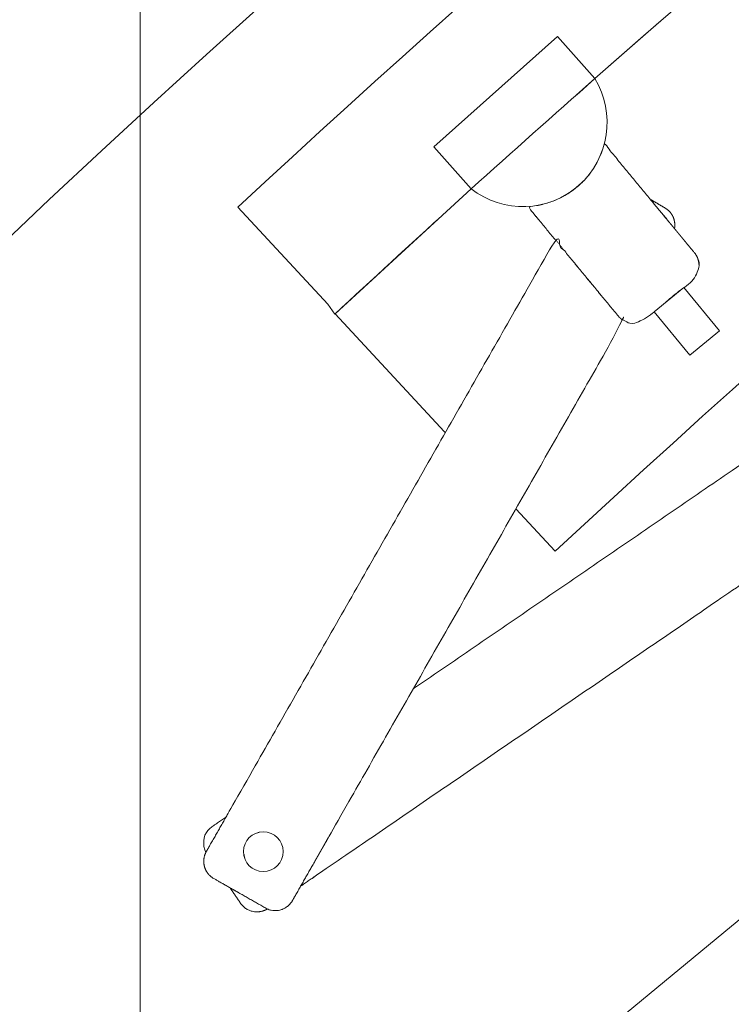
# Model space of a CAD drawing. Header units: metres. Extents: x -45 to 152, y -127 to 99.
# Tile 146 of 256: x -30.178 to -29.963, y -14.998 to -14.7. Entities that reach past the tile are written whole.
import ezdxf

# ---------------------------------------------------------------- set-up
doc = ezdxf.new("R2010")
doc.units = ezdxf.units.M
doc.linetypes.add('Raster 01', pattern=[2, 1, -1])
for name, color, linetype, lineweight in [('036_Bodenbelagarbeiten-350 Doppelbodenelement', 7, 'Continuous', 9), ('_1.35m (3D)', 7, 'Continuous', 9), ('_OG 2 (2D)', 7, 'Continuous', 9)]:
    doc.layers.add(name, color=color, linetype=linetype, lineweight=lineweight)
doc.layers.add('ACTES-Einrichtung Aufsicht.', color=7, linetype='Continuous', lineweight=9, true_color=0xa6a6a6)
doc.layers.add('AV1-Raster', color=7, linetype='Raster 01', lineweight=9, true_color=0xa6a6a6)

# ---------------------------------------------------------------- blocks, each defined once
blk = doc.blocks.new('Group-2')
at = {"layer": 'AV1-Raster'}
blk.add_line((1.35, -14.85), (-40.5, -14.85), dxfattribs=at)
blk = doc.blocks.new('1.35m (3D)')
at = {"layer": 'AV1-Raster', "color": 7}
blk.add_blockref('Group-2', (0, 0), dxfattribs=at)
blk = doc.blocks.new('Group-96')
at = {"color": 255, "transparency": 33554687}
blk.add_wipeout([(-28.76732, -15.18532), (-28.78124, -15.19329), (-28.79513, -15.20132), (-28.80899, -15.20941), (-28.82281, -15.21755), (-28.8366, -15.22575), (-28.85035, -15.23401), (-28.86408, -15.24232), (-28.87777, -15.25068), (-28.97172, -15.31014), (-29.06398, -15.37217), (-29.1545, -15.43674), (-29.24319, -15.50379), (-29.32999, -15.57327), (-29.41483, -15.64513), (-29.49765, -15.71931), (-29.57838, -15.79575), (-29.5855, -15.79935), (-29.59311, -15.80178), (-29.601, -15.80296), (-29.60898, -15.80288), (-29.61684, -15.80152), (-29.62439, -15.79893), (-29.63143, -15.79517), (-29.63779, -15.79034), (-29.63783, -15.7903), (-29.63788, -15.79026), (-29.63793, -15.79021), (-29.63798, -15.79017), (-29.63802, -15.79013), (-29.63807, -15.79009), (-29.63812, -15.79004), (-29.63817, -15.79), (-30.42346, -15.08738), (-30.42998, -15.08014), (-30.43497, -15.07178), (-30.43824, -15.06261), (-30.43968, -15.05299), (-30.43922, -15.04326), (-30.43689, -15.03381), (-30.43277, -15.02499), (-30.42702, -15.01714), (-30.18626, -14.77067), (-29.92671, -14.54408), (-29.64999, -14.33881), (-29.35786, -14.15614), (-29.05215, -13.99723), (-28.73479, -13.86308), (-28.4078, -13.75453), (-28.07321, -13.67228), (-28.07314, -13.67226), (-28.07306, -13.67225), (-28.07299, -13.67223), (-28.07291, -13.67222), (-28.07284, -13.6722), (-28.07276, -13.67219), (-28.07269, -13.67218), (-28.07262, -13.67216), (-28.07322, -13.67228), (-28.06353, -13.67133), (-28.05384, -13.67227), (-28.04452, -13.67507), (-28.03592, -13.67962), (-28.02836, -13.68576), (-28.02214, -13.69324), (-28.01748, -13.70179), (-28.01457, -13.71108), (-27.7987, -14.74251), (-27.7977, -14.7503), (-27.79794, -14.75815), (-27.7994, -14.76588), (-27.80205, -14.77327), (-27.80583, -14.78016), (-27.81064, -14.78638), (-27.81637, -14.79176), (-27.82287, -14.79618), (-27.94594, -14.83146), (-28.06782, -14.87065), (-28.18839, -14.9137), (-28.30752, -14.96058), (-28.4251, -15.01124), (-28.54101, -15.06561), (-28.65512, -15.12366)], dxfattribs=at).dxf.layer = 'ACTES-Einrichtung Aufsicht.'
at = {"layer": 'ACTES-Einrichtung Aufsicht.', "transparency": 33554534, "flags": 128}
blk.add_lwpolyline([(-28.76732, -15.18532, 0.008083), (-28.87777, -15.25068, 0.055453), (-29.57838, -15.79575, -0.330906), (-29.63779, -15.79034, 0.002569), (-29.63817, -15.79), (-30.42346, -15.08738, -0.41107), (-30.42702, -15.01714, -0.160224), (-28.07321, -13.67228, -0.00305), (-28.07262, -13.67216), (-28.07322, -13.67228, -0.411112), (-28.01457, -13.71108), (-27.7987, -14.74251, -0.325472), (-27.82287, -14.79618, 0.063875)], format="xyb", close=True, dxfattribs=at)
at = {"color": 255, "transparency": 33554559}
blk.add_wipeout([(-30.04141, -14.75136), (-30.04849, -14.75787), (-30.05279, -14.76178), (-30.05707, -14.76569), (-30.06136, -14.76961), (-30.06563, -14.77353), (-30.0699, -14.77746), (-30.07417, -14.7814), (-30.07843, -14.78534), (-30.08268, -14.78929), (-30.08481, -14.78622), (-30.11204, -14.75692), (-30.04547, -14.69639), (-29.97758, -14.63733), (-29.90842, -14.57979), (-29.838, -14.52378), (-29.76637, -14.46933), (-29.69355, -14.41647), (-29.61959, -14.36522), (-29.54453, -14.31561), (-29.41618, -14.23613), (-29.28499, -14.16143), (-29.15113, -14.09163), (-29.01478, -14.02682), (-28.87614, -13.96708), (-28.73539, -13.9125), (-28.59271, -13.86315), (-28.44832, -13.81909), (-28.43726, -13.85789), (-28.43586, -13.86098), (-28.54691, -13.89436), (-28.65697, -13.93091), (-28.76593, -13.9706), (-28.87371, -14.01339), (-28.98022, -14.05925), (-29.08538, -14.10814), (-29.18909, -14.16002), (-29.29127, -14.21485), (-29.29196, -14.21484), (-29.31421, -14.22768), (-29.33799, -14.24119), (-29.36169, -14.25487), (-29.38529, -14.2687), (-29.40879, -14.28269), (-29.43221, -14.29685), (-29.45552, -14.31116), (-29.47874, -14.32562), (-29.50186, -14.34025), (-29.56775, -14.38314), (-29.63279, -14.4273), (-29.69697, -14.47272), (-29.76024, -14.51937), (-29.82261, -14.56724), (-29.88403, -14.61632), (-29.94448, -14.66658), (-30.00395, -14.718), (-30.00397, -14.71796), (-30.04144, -14.75133)], dxfattribs=at).dxf.layer = 'ACTES-Einrichtung Aufsicht.'
at = {"layer": 'ACTES-Einrichtung Aufsicht.', "flags": 128}
blk.add_lwpolyline([(-30.04141, -14.75136), (-30.04849, -14.75787, 0.002867), (-30.08268, -14.78929), (-30.08481, -14.78622), (-30.11204, -14.75692, -0.044027), (-29.54453, -14.31561, -0.073959), (-28.44832, -13.81909), (-28.43726, -13.85789), (-28.43586, -13.86098, 0.057345), (-29.29127, -14.21485), (-29.29196, -14.21484), (-29.31421, -14.22768, 0.013514), (-29.50186, -14.34025, 0.038853), (-30.00395, -14.718), (-30.00397, -14.71796), (-30.04144, -14.75133)], format="xyb", close=True, dxfattribs=at)
at = {"color": 255, "transparency": 33554559}
blk.add_wipeout([(-29.29196, -14.21484), (-29.29127, -14.21485), (-29.18909, -14.16002), (-29.08538, -14.10814), (-28.98022, -14.05925), (-28.87371, -14.01339), (-28.76593, -13.9706), (-28.65697, -13.93091), (-28.54691, -13.89436), (-28.43586, -13.86098), (-28.40899, -13.95523), (-28.51965, -13.98853), (-28.62929, -14.02505), (-28.73781, -14.06476), (-28.84512, -14.10763), (-28.95114, -14.15362), (-29.05576, -14.20269), (-29.15891, -14.25479), (-29.26048, -14.3099), (-29.27062, -14.31561), (-29.32313, -14.34559), (-29.40082, -14.39255), (-29.48257, -14.4444), (-29.56303, -14.49823), (-29.64215, -14.55401), (-29.71988, -14.61172), (-29.79617, -14.67132), (-29.87097, -14.73277), (-29.94425, -14.79603), (-30.01596, -14.86106), (-30.02788, -14.84824), (-30.02787, -14.84824), (-30.08258, -14.78919), (-30.04141, -14.75136), (-30.00393, -14.71804), (-30.00393, -14.71803), (-30.00393, -14.71803), (-30.00394, -14.71802), (-30.00394, -14.71802), (-30.00394, -14.71801), (-30.00394, -14.71801), (-30.00395, -14.71801), (-30.00395, -14.718), (-29.92599, -14.65099), (-29.84635, -14.58599), (-29.76509, -14.52302), (-29.68226, -14.46214), (-29.5979, -14.40338), (-29.51209, -14.34678), (-29.42486, -14.29238), (-29.33628, -14.24021), (-29.31421, -14.22768)], dxfattribs=at).dxf.layer = 'ACTES-Einrichtung Aufsicht.'
at = {"layer": 'ACTES-Einrichtung Aufsicht.', "flags": 128}
blk.add_lwpolyline([(-29.29196, -14.21484), (-29.29127, -14.21485, -0.057345), (-28.43586, -13.86098), (-28.40899, -13.95523, 0.058565), (-29.26048, -14.3099), (-29.27062, -14.31561), (-29.32313, -14.34559), (-29.40082, -14.39255, 0.049045), (-30.01596, -14.86106), (-30.02788, -14.84824), (-30.02787, -14.84824), (-30.08258, -14.78919), (-30.04141, -14.75136), (-30.00393, -14.71804, 0.000416), (-30.00395, -14.718, -0.050823), (-29.33628, -14.24021), (-29.31421, -14.22768)], format="xyb", close=True, dxfattribs=at)
at = {"color": 255, "transparency": 33554559}
for points in [[(-30.05273, -14.73866), (-30.01526, -14.7053), (-30.00395, -14.718), (-30.04141, -14.75136)], [(-30.11443, -14.96289), (-30.12174, -14.95216), (-30.12182, -14.95201), (-30.12189, -14.95185), (-30.12196, -14.95169), (-30.12203, -14.95153), (-30.12209, -14.95137), (-30.12215, -14.95121), (-30.1222, -14.95104), (-30.12225, -14.95087), (-30.12227, -14.95077), (-30.1223, -14.95067), (-30.12232, -14.95057), (-30.12234, -14.95047), (-30.12236, -14.95037), (-30.12237, -14.95026), (-30.12239, -14.95016), (-30.1224, -14.95005), (-30.12242, -14.94995), (-30.12243, -14.94984), (-30.12243, -14.94975), (-30.12244, -14.94965), (-30.12245, -14.94956), (-30.12245, -14.94946), (-30.12245, -14.94938), (-30.12245, -14.94929), (-30.12245, -14.94921), (-30.12244, -14.94913), (-30.12244, -14.94905), (-30.12244, -14.94898), (-30.12243, -14.94891), (-30.12243, -14.94884), (-30.12242, -14.94877), (-30.12242, -14.94871), (-30.12241, -14.94865), (-30.1224, -14.94858), (-30.12239, -14.94852), (-30.12239, -14.94846), (-30.12238, -14.9484), (-30.12237, -14.94834), (-30.12236, -14.94828), (-30.12235, -14.94822), (-30.12234, -14.94819), (-30.12233, -14.94815), (-30.12232, -14.94811), (-30.12232, -14.94808), (-30.12231, -14.94804), (-30.1223, -14.948), (-30.12229, -14.94797), (-30.12228, -14.94793), (-30.12228, -14.9479), (-30.12227, -14.94786), (-30.12226, -14.94783), (-30.12225, -14.9478), (-30.12224, -14.94777), (-30.12223, -14.94774), (-30.12223, -14.94771), (-30.12222, -14.94769), (-30.12221, -14.94766), (-30.1222, -14.94764), (-30.1222, -14.94761), (-30.12219, -14.94759), (-30.12218, -14.94757), (-30.12218, -14.94755), (-30.12217, -14.94753), (-30.12216, -14.94751), (-30.12216, -14.94749), (-30.12215, -14.94747), (-30.12215, -14.94745), (-30.12214, -14.94743), (-30.12213, -14.94741), (-30.12213, -14.94739), (-30.12212, -14.94737), (-30.12211, -14.94736), (-30.12208, -14.94725), (-30.12204, -14.94714), (-30.12199, -14.94704), (-30.12195, -14.94694), (-30.1219, -14.94683), (-30.12186, -14.94673), (-30.12181, -14.94663), (-30.12175, -14.94653), (-30.1217, -14.94643), (-30.12164, -14.94633), (-30.12159, -14.94623), (-30.12152, -14.94613), (-30.12146, -14.94603), (-30.1214, -14.94594), (-30.12133, -14.94584), (-30.12126, -14.94574), (-30.12118, -14.94564), (-30.12111, -14.94555), (-30.12103, -14.94545), (-30.12095, -14.94536), (-30.12087, -14.94527), (-30.12078, -14.94518), (-30.1207, -14.94509), (-30.12061, -14.945), (-30.12052, -14.94492), (-30.12043, -14.94484), (-30.12035, -14.94477), (-30.12028, -14.94471), (-30.12021, -14.94465), (-30.12015, -14.9446), (-30.1201, -14.94456), (-30.12004, -14.94452), (-30.11985, -14.94438), (-30.11984, -14.94438), (-30.11567, -14.94152), (-29.94407, -14.82406), (-29.94407, -14.82406), (-29.94387, -14.82392), (-29.94381, -14.82389), (-29.94375, -14.82385), (-29.94368, -14.82381), (-29.9436, -14.82377), (-29.94352, -14.82372), (-29.94342, -14.82367), (-29.94332, -14.82363), (-29.94321, -14.82357), (-29.9431, -14.82352), (-29.94298, -14.82347), (-29.94287, -14.82342), (-29.94275, -14.82338), (-29.94264, -14.82334), (-29.94252, -14.8233), (-29.94241, -14.82326), (-29.94229, -14.82323), (-29.94217, -14.8232), (-29.94206, -14.82317), (-29.94194, -14.82315), (-29.94183, -14.82312), (-29.94171, -14.8231), (-29.9416, -14.82308), (-29.94149, -14.82307), (-29.94137, -14.82305), (-29.94126, -14.82304), (-29.94115, -14.82303), (-29.94104, -14.82302), (-29.94092, -14.82302), (-29.94081, -14.82301), (-29.9407, -14.82301), (-29.94059, -14.82301), (-29.94047, -14.82302), (-29.94045, -14.82302), (-29.94043, -14.82302), (-29.94041, -14.82302), (-29.94039, -14.82302), (-29.94037, -14.82302), (-29.94035, -14.82302), (-29.94033, -14.82302), (-29.94031, -14.82302), (-29.94029, -14.82303), (-29.94027, -14.82303), (-29.94025, -14.82303), (-29.94023, -14.82303), (-29.9402, -14.82303), (-29.94018, -14.82303), (-29.94015, -14.82304), (-29.94013, -14.82304), (-29.9401, -14.82304), (-29.94007, -14.82304), (-29.94004, -14.82305), (-29.94001, -14.82305), (-29.93998, -14.82305), (-29.93994, -14.82306), (-29.93991, -14.82306), (-29.93987, -14.82307), (-29.93984, -14.82307), (-29.9398, -14.82308), (-29.93976, -14.82308), (-29.93973, -14.82309), (-29.93969, -14.8231), (-29.93965, -14.8231), (-29.93962, -14.82311), (-29.93958, -14.82312), (-29.93952, -14.82313), (-29.93946, -14.82314), (-29.9394, -14.82315), (-29.93934, -14.82317), (-29.93928, -14.82318), (-29.93922, -14.82319), (-29.93916, -14.82321), (-29.9391, -14.82322), (-29.93904, -14.82324), (-29.93898, -14.82326), (-29.93891, -14.82328), (-29.93885, -14.8233), (-29.93877, -14.82333), (-29.9387, -14.82335), (-29.93863, -14.82338), (-29.93855, -14.82341), (-29.93847, -14.82344), (-29.93839, -14.82347), (-29.9383, -14.8235), (-29.93822, -14.82354), (-29.93813, -14.82358), (-29.93804, -14.82363), (-29.93795, -14.82367), (-29.93786, -14.82372), (-29.93776, -14.82377), (-29.93767, -14.82383), (-29.93758, -14.82388), (-29.93749, -14.82393), (-29.9374, -14.82399), (-29.93731, -14.82405), (-29.93723, -14.82411), (-29.93715, -14.82417), (-29.93694, -14.82432), (-29.93675, -14.82448), (-29.93656, -14.82466), (-29.93638, -14.82484), (-29.9362, -14.82502), (-29.93604, -14.82522), (-29.93588, -14.82542), (-29.93573, -14.82562), (-29.92557, -14.84048), (-29.92543, -14.84069), (-29.9253, -14.84091), (-29.92517, -14.84113), (-29.92506, -14.84136), (-29.92496, -14.8416), (-29.92487, -14.84183), (-29.92479, -14.84208), (-29.92472, -14.84232), (-29.92469, -14.84242), (-29.92467, -14.84252), (-29.92465, -14.84262), (-29.92463, -14.84273), (-29.92461, -14.84283), (-29.92459, -14.84293), (-29.92457, -14.84304), (-29.92456, -14.84314), (-29.92455, -14.84325), (-29.92454, -14.84335), (-29.92453, -14.84345), (-29.92452, -14.84355), (-29.92452, -14.84364), (-29.92452, -14.84373), (-29.92452, -14.84382), (-29.92452, -14.8439), (-29.92452, -14.84399), (-29.92452, -14.84407), (-29.92452, -14.84414), (-29.92453, -14.84422), (-29.92453, -14.84429), (-29.92454, -14.84436), (-29.92454, -14.84442), (-29.92455, -14.84449), (-29.92456, -14.84455), (-29.92456, -14.84461), (-29.92457, -14.84467), (-29.92458, -14.84473), (-29.92459, -14.84479), (-29.9246, -14.84485), (-29.92461, -14.84491), (-29.92462, -14.84497), (-29.92463, -14.84501), (-29.92463, -14.84504), (-29.92464, -14.84508), (-29.92465, -14.84512), (-29.92466, -14.84515), (-29.92466, -14.84519), (-29.92467, -14.84523), (-29.92468, -14.84526), (-29.92469, -14.8453), (-29.9247, -14.84533), (-29.92471, -14.84536), (-29.92471, -14.84539), (-29.92472, -14.84542), (-29.92473, -14.84545), (-29.92474, -14.84548), (-29.92475, -14.84551), (-29.92475, -14.84553), (-29.92476, -14.84556), (-29.92477, -14.84558), (-29.92477, -14.84561), (-29.92478, -14.84563), (-29.92479, -14.84565), (-29.92479, -14.84567), (-29.9248, -14.84569), (-29.92481, -14.84571), (-29.92481, -14.84573), (-29.92482, -14.84575), (-29.92482, -14.84576), (-29.92483, -14.84578), (-29.92484, -14.8458), (-29.92484, -14.84582), (-29.92485, -14.84584), (-29.92489, -14.84594), (-29.92493, -14.84605), (-29.92497, -14.84615), (-29.92501, -14.84626), (-29.92506, -14.84636), (-29.92511, -14.84646), (-29.92516, -14.84656), (-29.92521, -14.84667), (-29.92526, -14.84677), (-29.92532, -14.84687), (-29.92538, -14.84696), (-29.92544, -14.84706), (-29.9255, -14.84716), (-29.92557, -14.84726), (-29.92564, -14.84736), (-29.92571, -14.84745), (-29.92578, -14.84755), (-29.92586, -14.84765), (-29.92593, -14.84774), (-29.92601, -14.84783), (-29.9261, -14.84792), (-29.92618, -14.84801), (-29.92627, -14.8481), (-29.92636, -14.84819), (-29.92645, -14.84828), (-29.92653, -14.84835), (-29.92661, -14.84842), (-29.92668, -14.84849), (-29.92675, -14.84854), (-29.92681, -14.84859), (-29.92687, -14.84864), (-29.92692, -14.84867), (-29.92712, -14.84881), (-29.92713, -14.84882), (-29.93713, -14.85566), (-29.94707, -14.84363), (-29.9476, -14.84306), (-29.94821, -14.84257), (-29.94888, -14.84215), (-29.9496, -14.84183), (-29.95035, -14.84161), (-29.95112, -14.84148), (-29.95191, -14.84146), (-29.95345, -14.84172), (-29.95418, -14.842), (-29.95488, -14.84237), (-29.95551, -14.84283), (-29.95608, -14.84337), (-29.95658, -14.84397), (-29.95699, -14.84464), (-29.95754, -14.84611), (-29.95766, -14.84688), (-29.95769, -14.84767), (-29.95761, -14.84845), (-29.95743, -14.84921), (-29.95715, -14.84995), (-29.95678, -14.85064), (-29.95632, -14.85128), (-29.94707, -14.86247), (-30.09303, -14.96238), (-30.09302, -14.96237), (-30.10315, -14.9693), (-30.10323, -14.96935), (-30.10332, -14.9694), (-30.10341, -14.96945), (-30.10351, -14.9695), (-30.1036, -14.96955), (-30.1037, -14.96959), (-30.10379, -14.96964), (-30.10389, -14.96968), (-30.10399, -14.96973), (-30.10409, -14.96977), (-30.10419, -14.96981), (-30.10429, -14.96984), (-30.1044, -14.96988), (-30.1045, -14.96991), (-30.10461, -14.96994), (-30.10471, -14.96997), (-30.10482, -14.97), (-30.10493, -14.97003), (-30.10504, -14.97005), (-30.10515, -14.97007), (-30.10526, -14.97009), (-30.10537, -14.97011), (-30.10548, -14.97013), (-30.10559, -14.97014), (-30.1057, -14.97015), (-30.10582, -14.97016), (-30.10593, -14.97017), (-30.10604, -14.97018), (-30.10615, -14.97018), (-30.10627, -14.97018), (-30.10638, -14.97018), (-30.10649, -14.97018), (-30.10651, -14.97018), (-30.10653, -14.97018), (-30.10655, -14.97018), (-30.10657, -14.97017), (-30.10659, -14.97017), (-30.10661, -14.97017), (-30.10663, -14.97017), (-30.10665, -14.97017), (-30.10667, -14.97017), (-30.10669, -14.97017), (-30.10671, -14.97017), (-30.10674, -14.97016), (-30.10676, -14.97016), (-30.10679, -14.97016), (-30.10681, -14.97016), (-30.10684, -14.97016), (-30.10687, -14.97015), (-30.10689, -14.97015), (-30.10692, -14.97015), (-30.10696, -14.97014), (-30.10699, -14.97014), (-30.10702, -14.97014), (-30.10706, -14.97013), (-30.10709, -14.97013), (-30.10713, -14.97012), (-30.10716, -14.97012), (-30.1072, -14.97011), (-30.10724, -14.97011), (-30.10727, -14.9701), (-30.10731, -14.97009), (-30.10735, -14.97009), (-30.10739, -14.97008), (-30.10744, -14.97007), (-30.1075, -14.97006), (-30.10756, -14.97004), (-30.10762, -14.97003), (-30.10768, -14.97002), (-30.10774, -14.97), (-30.1078, -14.96999), (-30.10786, -14.96997), (-30.10792, -14.96995), (-30.10799, -14.96993), (-30.10805, -14.96991), (-30.10812, -14.96989), (-30.10819, -14.96987), (-30.10826, -14.96984), (-30.10834, -14.96982), (-30.10842, -14.96979), (-30.1085, -14.96976), (-30.10858, -14.96973), (-30.10866, -14.96969), (-30.10875, -14.96965), (-30.10884, -14.96961), (-30.10893, -14.96957), (-30.10902, -14.96952), (-30.10911, -14.96947), (-30.1092, -14.96942), (-30.1093, -14.96937), (-30.10939, -14.96932), (-30.10948, -14.96926), (-30.10956, -14.9692), (-30.10965, -14.96915), (-30.10974, -14.96909), (-30.10982, -14.96903), (-30.11002, -14.96887), (-30.11022, -14.96871), (-30.11041, -14.96854), (-30.11059, -14.96836), (-30.11076, -14.96817), (-30.11093, -14.96798), (-30.11108, -14.96778), (-30.11123, -14.96757)]]:
    blk.add_wipeout(points, dxfattribs=at).dxf.layer = 'ACTES-Einrichtung Aufsicht.'
at = {"layer": 'ACTES-Einrichtung Aufsicht.', "flags": 128}
blk.add_lwpolyline([(-30.05273, -14.73866), (-30.01526, -14.7053), (-30.00395, -14.718), (-30.04141, -14.75136)], close=True, dxfattribs=at)
at = {"layer": 'ACTES-Einrichtung Aufsicht.'}
blk.add_rational_spline([(-30.11443, -14.96289), (-30.11809, -14.95753), (-30.12174, -14.95216), (-30.12207, -14.95155), (-30.12225, -14.95087), (-30.12235, -14.95048), (-30.12246, -14.94963), (-30.12244, -14.94895), (-30.12239, -14.94846), (-30.12235, -14.94822), (-30.12232, -14.94808), (-30.12225, -14.94779), (-30.12219, -14.94758), (-30.12214, -14.94743), (-30.12211, -14.94736), (-30.12197, -14.94693), (-30.12154, -14.94613), (-30.12097, -14.94535), (-30.12024, -14.94465), (-30.11994, -14.94445), (-30.11985, -14.94438), (-30.11984, -14.94438), (-30.11984, -14.94438), (-30.11775, -14.94295), (-30.11567, -14.94152), (-30.02987, -14.88279), (-29.94407, -14.82406), (-29.94407, -14.82406), (-29.94407, -14.82406), (-29.94397, -14.82399), (-29.94367, -14.82379), (-29.94275, -14.82336), (-29.94182, -14.82311), (-29.94092, -14.823), (-29.94047, -14.82302), (-29.94039, -14.82302), (-29.94024, -14.82303), (-29.94002, -14.82305), (-29.93973, -14.82309), (-29.93958, -14.82312), (-29.93935, -14.82316), (-29.93886, -14.82329), (-29.93823, -14.82352), (-29.93748, -14.82392), (-29.93715, -14.82417), (-29.93631, -14.82477), (-29.93573, -14.82562), (-29.93065, -14.83305), (-29.92557, -14.84048), (-29.92498, -14.84133), (-29.92472, -14.84232), (-29.92461, -14.84272), (-29.92451, -14.84357), (-29.92452, -14.84424), (-29.92458, -14.84474), (-29.92462, -14.84497), (-29.92465, -14.84512), (-29.92472, -14.8454), (-29.92478, -14.84561), (-29.92482, -14.84576), (-29.92485, -14.84584), (-29.925, -14.84626), (-29.92542, -14.84707), (-29.92599, -14.84784), (-29.92673, -14.84854), (-29.92702, -14.84874), (-29.92712, -14.84881), (-29.92712, -14.84881), (-29.92713, -14.84882), (-29.93213, -14.85224), (-29.93713, -14.85566), (-29.9421, -14.84965), (-29.94707, -14.84363), (-29.94927, -14.84096), (-29.95269, -14.84154), (-29.9561, -14.84211), (-29.95731, -14.84536), (-29.95852, -14.8486), (-29.95632, -14.85128), (-29.95169, -14.85687), (-29.94707, -14.86247), (-30.02005, -14.91243), (-30.09303, -14.96238), (-30.09303, -14.96238), (-30.09302, -14.96237), (-30.09808, -14.96583), (-30.10315, -14.9693), (-30.10349, -14.96951), (-30.10429, -14.96986), (-30.10514, -14.97009), (-30.10604, -14.97019), (-30.10649, -14.97018), (-30.10657, -14.97018), (-30.10673, -14.97017), (-30.10695, -14.97015), (-30.10724, -14.97011), (-30.10739, -14.97008), (-30.10762, -14.97003), (-30.1081, -14.9699), (-30.10873, -14.96967), (-30.10949, -14.96927), (-30.10982, -14.96903), (-30.11065, -14.96842), (-30.11123, -14.96757), (-30.11283, -14.96523), (-30.11443, -14.96289)], [1, 1, 1, 0.993333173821, 1, 1, 1, 1, 1, 1, 1, 1, 1, 1, 1, 1, 1, 1, 1, 1, 1, 1, 1, 1, 1, 1, 1, 1, 1, 1, 1, 1, 1, 1, 1, 1, 1, 1, 1, 1, 1, 1, 1, 1, 1, 0.98559855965, 1, 1, 1, 0.985598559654, 1, 1, 1, 1, 1, 1, 1, 1, 1, 1, 1, 1, 1, 1, 1, 1, 1, 1, 1, 1, 1, 1, 1, 0.866022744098, 1, 0.866022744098, 1, 0.866022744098, 1, 1, 1, 1, 1, 1, 1, 1, 1, 1, 1, 1, 1, 1, 1, 1, 1, 1, 1, 1, 1, 1, 1, 1, 0.985598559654, 1, 1, 1], degree=2, knots=[0, 0, 0, 0.004254, 0.004254, 0.004707, 0.004707, 0.004977, 0.005247, 0.005516, 0.005786, 0.005786, 0.005957, 0.006128, 0.006299, 0.00647, 0.00647, 0.007448, 0.008425, 0.009402, 0.010379, 0.010878, 0.010878, 0.010898, 0.010898, 0.021336, 0.021336, 0.450963, 0.450963, 0.450982, 0.450982, 0.451481, 0.452458, 0.453436, 0.454413, 0.45539, 0.45539, 0.455561, 0.455732, 0.455903, 0.456074, 0.456074, 0.456344, 0.456614, 0.456884, 0.457153, 0.457153, 0.457818, 0.457818, 0.463715, 0.463715, 0.46438, 0.46438, 0.46465, 0.46492, 0.465189, 0.465459, 0.465459, 0.46563, 0.465801, 0.465972, 0.466144, 0.466144, 0.467121, 0.468098, 0.469075, 0.470052, 0.470551, 0.470551, 0.470571, 0.470571, 0.495613, 0.495613, 0.527849, 0.527849, 0.540245, 0.540245, 0.552642, 0.552642, 0.565038, 0.565038, 0.595034, 0.595034, 0.960479, 0.960479, 0.960516, 0.960516, 0.985858, 0.985858, 0.987545, 0.989232, 0.990918, 0.992605, 0.992605, 0.9929, 0.993195, 0.993491, 0.993786, 0.993786, 0.994251, 0.994717, 0.995183, 0.995648, 0.995648, 0.996795, 0.996795, 1, 1, 1], dxfattribs=at)
at = {"color": 255, "transparency": 33554559}
blk.add_wipeout([(-30.02111, -14.76052), (-30.02426, -14.75671), (-30.02029, -14.75617), (-30.01645, -14.75501), (-30.01285, -14.75326), (-30.00956, -14.75097), (-30.00668, -14.7482), (-30.00426, -14.74501), (-30.00237, -14.74147), (-30.00106, -14.73769), (-29.97378, -14.77072), (-29.97378, -14.77072), (-29.97362, -14.77091), (-29.97359, -14.77096), (-29.97354, -14.77102), (-29.9735, -14.77108), (-29.97345, -14.77116), (-29.9734, -14.77124), (-29.97334, -14.77133), (-29.97328, -14.77143), (-29.97322, -14.77153), (-29.97316, -14.77164), (-29.9731, -14.77175), (-29.97304, -14.77186), (-29.97299, -14.77197), (-29.97293, -14.77208), (-29.97289, -14.77219), (-29.97284, -14.77231), (-29.9728, -14.77242), (-29.97276, -14.77253), (-29.97272, -14.77264), (-29.97268, -14.77276), (-29.97265, -14.77287), (-29.97262, -14.77298), (-29.97259, -14.77309), (-29.97256, -14.7732), (-29.97254, -14.77331), (-29.97251, -14.77343), (-29.97249, -14.77354), (-29.97248, -14.77365), (-29.97246, -14.77376), (-29.97245, -14.77387), (-29.97244, -14.77398), (-29.97243, -14.7741), (-29.97242, -14.77421), (-29.97242, -14.77423), (-29.97242, -14.77425), (-29.97242, -14.77427), (-29.97241, -14.77429), (-29.97241, -14.77431), (-29.97241, -14.77433), (-29.97241, -14.77435), (-29.97241, -14.77437), (-29.97241, -14.77439), (-29.97241, -14.77441), (-29.97241, -14.77443), (-29.97241, -14.77445), (-29.97241, -14.77448), (-29.97241, -14.7745), (-29.97241, -14.77453), (-29.97241, -14.77456), (-29.97241, -14.77458), (-29.97241, -14.77461), (-29.97241, -14.77464), (-29.97241, -14.77467), (-29.97241, -14.77471), (-29.97241, -14.77474), (-29.97241, -14.77477), (-29.97242, -14.77481), (-29.97242, -14.77485), (-29.97242, -14.77488), (-29.97242, -14.77492), (-29.97242, -14.77496), (-29.97243, -14.77499), (-29.97243, -14.77503), (-29.97243, -14.77507), (-29.97244, -14.77511), (-29.97244, -14.77517), (-29.97245, -14.77523), (-29.97246, -14.77529), (-29.97247, -14.77535), (-29.97247, -14.77541), (-29.97248, -14.77547), (-29.97249, -14.77553), (-29.9725, -14.77559), (-29.97251, -14.77565), (-29.97253, -14.77572), (-29.97254, -14.77579), (-29.97256, -14.77586), (-29.97257, -14.77593), (-29.97259, -14.776), (-29.97261, -14.77608), (-29.97263, -14.77616), (-29.97266, -14.77624), (-29.97268, -14.77633), (-29.97271, -14.77641), (-29.97274, -14.7765), (-29.97277, -14.77659), (-29.97281, -14.77669), (-29.97285, -14.77678), (-29.97289, -14.77688), (-29.97293, -14.77698), (-29.97297, -14.77707), (-29.97302, -14.77717), (-29.97306, -14.77726), (-29.97311, -14.77736), (-29.97316, -14.77745), (-29.97321, -14.77754), (-29.97327, -14.77763), (-29.9734, -14.77784), (-29.97355, -14.77805), (-29.9737, -14.77825), (-29.97386, -14.77845), (-29.97403, -14.77864), (-29.97421, -14.77882), (-29.9744, -14.779), (-29.97459, -14.77916), (-29.98847, -14.79063), (-29.98867, -14.79078), (-29.98887, -14.79093), (-29.98909, -14.79107), (-29.98931, -14.79121), (-29.98953, -14.79133), (-29.98976, -14.79144), (-29.98999, -14.79154), (-29.99023, -14.79163), (-29.99033, -14.79167), (-29.99042, -14.7917), (-29.99052, -14.79173), (-29.99062, -14.79176), (-29.99072, -14.79179), (-29.99083, -14.79182), (-29.99093, -14.79184), (-29.99103, -14.79187), (-29.99114, -14.79189), (-29.99124, -14.79191), (-29.99134, -14.79192), (-29.99143, -14.79194), (-29.99152, -14.79195), (-29.99161, -14.79196), (-29.9917, -14.79197), (-29.99179, -14.79198), (-29.99187, -14.79198), (-29.99195, -14.79199), (-29.99203, -14.79199), (-29.9921, -14.792), (-29.99217, -14.792), (-29.99224, -14.792), (-29.99231, -14.792), (-29.99237, -14.792), (-29.99243, -14.792), (-29.9925, -14.792), (-29.99256, -14.79199), (-29.99262, -14.79199), (-29.99268, -14.79199), (-29.99274, -14.79198), (-29.9928, -14.79198), (-29.99286, -14.79197), (-29.9929, -14.79197), (-29.99293, -14.79196), (-29.99297, -14.79196), (-29.99301, -14.79196), (-29.99304, -14.79195), (-29.99308, -14.79195), (-29.99312, -14.79194), (-29.99315, -14.79194), (-29.99319, -14.79193), (-29.99322, -14.79193), (-29.99326, -14.79192), (-29.99329, -14.79192), (-29.99332, -14.79191), (-29.99335, -14.79191), (-29.99338, -14.7919), (-29.99341, -14.79189), (-29.99343, -14.79189), (-29.99346, -14.79188), (-29.99348, -14.79188), (-29.99351, -14.79187), (-29.99353, -14.79187), (-29.99355, -14.79187), (-29.99357, -14.79186), (-29.99359, -14.79186), (-29.99361, -14.79185), (-29.99363, -14.79185), (-29.99365, -14.79184), (-29.99367, -14.79184), (-29.99369, -14.79183), (-29.99371, -14.79183), (-29.99372, -14.79183), (-29.99374, -14.79182), (-29.99385, -14.79179), (-29.99396, -14.79176), (-29.99407, -14.79173), (-29.99418, -14.79169), (-29.99428, -14.79166), (-29.99439, -14.79162), (-29.99449, -14.79158), (-29.9946, -14.79154), (-29.9947, -14.79149), (-29.99481, -14.79144), (-29.99491, -14.79139), (-29.99502, -14.79134), (-29.99512, -14.79129), (-29.99522, -14.79123), (-29.99533, -14.79117), (-29.99543, -14.79111), (-29.99553, -14.79105), (-29.99563, -14.79098), (-29.99573, -14.79091), (-29.99583, -14.79084), (-29.99593, -14.79077), (-29.99603, -14.79069), (-29.99613, -14.79061), (-29.99622, -14.79053), (-29.99631, -14.79045), (-29.9964, -14.79037), (-29.99648, -14.7903), (-29.99655, -14.79023), (-29.99661, -14.79017), (-29.99666, -14.79011), (-29.99671, -14.79006), (-29.99675, -14.79001), (-29.99691, -14.78983), (-29.99691, -14.78982)], dxfattribs=at).dxf.layer = 'ACTES-Einrichtung Aufsicht.'
at = {"layer": 'ACTES-Einrichtung Aufsicht.'}
blk.add_rational_spline([(-30.02111, -14.76052), (-30.02268, -14.75862), (-30.02426, -14.75671), (-30.00574, -14.75564), (-30.00106, -14.73769), (-29.98742, -14.7542), (-29.97378, -14.77072), (-29.97378, -14.77072), (-29.97378, -14.77072), (-29.9737, -14.77082), (-29.97347, -14.77109), (-29.97296, -14.77197), (-29.97263, -14.77287), (-29.97244, -14.77376), (-29.97242, -14.77421), (-29.97241, -14.77429), (-29.97241, -14.77445), (-29.97241, -14.77466), (-29.97242, -14.77496), (-29.97244, -14.77511), (-29.97246, -14.77534), (-29.97255, -14.77584), (-29.97272, -14.77649), (-29.97305, -14.77727), (-29.97327, -14.77763), (-29.9738, -14.77851), (-29.97459, -14.77916), (-29.98153, -14.78489), (-29.98847, -14.79063), (-29.98926, -14.79128), (-29.99023, -14.79163), (-29.99062, -14.79178), (-29.99145, -14.79196), (-29.99212, -14.792), (-29.99262, -14.79199), (-29.99286, -14.79197), (-29.99301, -14.79196), (-29.9933, -14.79192), (-29.99351, -14.79187), (-29.99367, -14.79184), (-29.99374, -14.79182), (-29.99418, -14.79171), (-29.99502, -14.79136), (-29.99584, -14.79086), (-29.9966, -14.79019), (-29.99683, -14.78992), (-29.99691, -14.78983), (-29.99691, -14.78982), (-29.99691, -14.78982), (-30.00901, -14.77517), (-30.02111, -14.76052)], [1, 1, 1, 0.808687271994, 1, 1, 1, 1, 1, 1, 1, 1, 1, 1, 1, 1, 1, 1, 1, 1, 1, 1, 1, 1, 1, 0.985598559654, 1, 1, 1, 0.985598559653, 1, 1, 1, 1, 1, 1, 1, 1, 1, 1, 1, 1, 1, 1, 1, 1, 1, 1, 1, 1, 1], degree=2, knots=[0, 0, 0, 0.039408, 0.039408, 0.278912, 0.278912, 0.620862, 0.620862, 0.620937, 0.620937, 0.622866, 0.626641, 0.630417, 0.634193, 0.637969, 0.637969, 0.638631, 0.639292, 0.639953, 0.640614, 0.640614, 0.641656, 0.642699, 0.643741, 0.644783, 0.644783, 0.647352, 0.647352, 0.67014, 0.67014, 0.672709, 0.672709, 0.673751, 0.674793, 0.675836, 0.676878, 0.676878, 0.677539, 0.6782, 0.678861, 0.679523, 0.679523, 0.683299, 0.687075, 0.69085, 0.694626, 0.696555, 0.696555, 0.69663, 0.69663, 1, 1, 1], dxfattribs=at)
at = {"color": 255, "transparency": 33554559}
for points in [[(-30.01488, -14.75433), (-30.01815, -14.7556), (-30.02157, -14.75641), (-30.02506, -14.75675), (-30.02857, -14.7566), (-30.03202, -14.75597), (-30.03535, -14.75487), (-30.03851, -14.75333), (-30.04141, -14.75136), (-30.02573, -14.73126)], [(-29.99675, -14.79001), (-29.99671, -14.79006), (-29.99666, -14.79011), (-29.99661, -14.79017), (-29.99655, -14.79023), (-29.99648, -14.7903), (-29.9964, -14.79037), (-29.99631, -14.79045), (-29.99622, -14.79053), (-29.99613, -14.79061), (-29.99603, -14.79069), (-29.99593, -14.79077), (-29.99583, -14.79084), (-29.99573, -14.79091), (-29.99563, -14.79098), (-29.99553, -14.79105), (-29.99543, -14.79111), (-29.99541, -14.79112), (-29.9954, -14.79113), (-29.99538, -14.79114), (-29.99537, -14.79115), (-29.99535, -14.79116), (-29.99534, -14.79117), (-29.99532, -14.79117), (-29.99531, -14.79118), (-30.09554, -14.96677), (-30.09554, -14.96678), (-30.09566, -14.96699), (-30.0957, -14.96704), (-30.09573, -14.9671), (-30.09578, -14.96717), (-30.09583, -14.96724), (-30.09589, -14.96732), (-30.09595, -14.9674), (-30.09602, -14.96749), (-30.0961, -14.96759), (-30.09618, -14.96769), (-30.09626, -14.96778), (-30.09634, -14.96787), (-30.09643, -14.96796), (-30.09651, -14.96805), (-30.0966, -14.96814), (-30.09669, -14.96822), (-30.09678, -14.9683), (-30.09687, -14.96838), (-30.09696, -14.96845), (-30.09706, -14.96853), (-30.09715, -14.9686), (-30.09724, -14.96867), (-30.09734, -14.96873), (-30.09743, -14.9688), (-30.09753, -14.96886), (-30.09762, -14.96892), (-30.09772, -14.96898), (-30.09782, -14.96903), (-30.09792, -14.96909), (-30.09802, -14.96914), (-30.09812, -14.96919), (-30.09822, -14.96924), (-30.09832, -14.96928), (-30.09834, -14.96929), (-30.09836, -14.9693), (-30.09837, -14.96931), (-30.09839, -14.96932), (-30.09841, -14.96932), (-30.09843, -14.96933), (-30.09845, -14.96934), (-30.09847, -14.96935), (-30.09848, -14.96935), (-30.0985, -14.96936), (-30.09852, -14.96937), (-30.09855, -14.96938), (-30.09857, -14.96939), (-30.09859, -14.9694), (-30.09862, -14.96941), (-30.09864, -14.96942), (-30.09867, -14.96943), (-30.09869, -14.96944), (-30.09872, -14.96945), (-30.09875, -14.96946), (-30.09878, -14.96947), (-30.09881, -14.96948), (-30.09885, -14.96949), (-30.09888, -14.9695), (-30.09892, -14.96951), (-30.09895, -14.96952), (-30.09899, -14.96953), (-30.09902, -14.96954), (-30.09906, -14.96955), (-30.09909, -14.96957), (-30.09913, -14.96958), (-30.09917, -14.96959), (-30.09922, -14.9696), (-30.09928, -14.96962), (-30.09934, -14.96963), (-30.0994, -14.96964), (-30.09946, -14.96966), (-30.09952, -14.96967), (-30.09958, -14.96968), (-30.09964, -14.96969), (-30.0997, -14.96971), (-30.09977, -14.96972), (-30.09984, -14.96973), (-30.09991, -14.96974), (-30.09998, -14.96975), (-30.10006, -14.96976), (-30.10014, -14.96977), (-30.10022, -14.96978), (-30.10031, -14.96978), (-30.10039, -14.96979), (-30.10049, -14.96979), (-30.10058, -14.9698), (-30.10068, -14.9698), (-30.10078, -14.9698), (-30.10088, -14.9698), (-30.10098, -14.96979), (-30.10109, -14.96979), (-30.1012, -14.96978), (-30.1013, -14.96977), (-30.1014, -14.96976), (-30.10151, -14.96975), (-30.10161, -14.96974), (-30.10171, -14.96972), (-30.10182, -14.9697), (-30.10199, -14.96967), (-30.10216, -14.96963), (-30.10233, -14.96959), (-30.10249, -14.96954), (-30.10266, -14.96949), (-30.10282, -14.96943), (-30.10299, -14.96937), (-30.10315, -14.9693), (-30.11443, -14.96289), (-30.11936, -14.96009), (-30.11957, -14.95995), (-30.11979, -14.95981), (-30.11999, -14.95966), (-30.12019, -14.95951), (-30.12039, -14.95934), (-30.12057, -14.95917), (-30.12075, -14.95899), (-30.12092, -14.9588), (-30.12099, -14.95872), (-30.12105, -14.95864), (-30.12112, -14.95856), (-30.12118, -14.95847), (-30.12124, -14.95839), (-30.1213, -14.9583), (-30.12136, -14.95821), (-30.12142, -14.95812), (-30.12148, -14.95804), (-30.12153, -14.95795), (-30.12158, -14.95786), (-30.12163, -14.95778), (-30.12168, -14.9577), (-30.12172, -14.95762), (-30.12176, -14.95754), (-30.1218, -14.95746), (-30.12183, -14.95739), (-30.12186, -14.95731), (-30.12189, -14.95724), (-30.12192, -14.95717), (-30.12195, -14.95711), (-30.12197, -14.95704), (-30.122, -14.95698), (-30.12202, -14.95692), (-30.12204, -14.95686), (-30.12206, -14.9568), (-30.12208, -14.95675), (-30.1221, -14.95669), (-30.12212, -14.95663), (-30.12214, -14.95657), (-30.12215, -14.95651), (-30.12217, -14.95646), (-30.12218, -14.95642), (-30.12219, -14.95638), (-30.1222, -14.95635), (-30.12221, -14.95631), (-30.12221, -14.95627), (-30.12222, -14.95624), (-30.12223, -14.9562), (-30.12224, -14.95617), (-30.12225, -14.95613), (-30.12225, -14.9561), (-30.12226, -14.95606), (-30.12227, -14.95603), (-30.12227, -14.956), (-30.12228, -14.95597), (-30.12228, -14.95594), (-30.12229, -14.95592), (-30.12229, -14.95589), (-30.1223, -14.95586), (-30.1223, -14.95584), (-30.12231, -14.95582), (-30.12231, -14.95579), (-30.12231, -14.95577), (-30.12232, -14.95575), (-30.12232, -14.95573), (-30.12232, -14.95571), (-30.12232, -14.95569), (-30.12233, -14.95567), (-30.12233, -14.95565), (-30.12233, -14.95563), (-30.12233, -14.95561), (-30.12234, -14.95559), (-30.12234, -14.95557), (-30.12235, -14.95546), (-30.12236, -14.95535), (-30.12237, -14.95524), (-30.12237, -14.95512), (-30.12238, -14.95501), (-30.12238, -14.9549), (-30.12238, -14.95479), (-30.12238, -14.95467), (-30.12237, -14.95456), (-30.12236, -14.95445), (-30.12235, -14.95433), (-30.12234, -14.95421), (-30.12233, -14.9541), (-30.12231, -14.95398), (-30.12229, -14.95386), (-30.12227, -14.95375), (-30.12225, -14.95363), (-30.12222, -14.95351), (-30.1222, -14.95339), (-30.12216, -14.95327), (-30.12213, -14.95315), (-30.12209, -14.95303), (-30.12205, -14.95292), (-30.12201, -14.9528), (-30.12197, -14.95269), (-30.12193, -14.9526), (-30.1219, -14.95251), (-30.12186, -14.95242), (-30.12183, -14.95235), (-30.1218, -14.95228), (-30.12177, -14.95222), (-30.12174, -14.95216), (-30.11567, -14.94152), (-30.01593, -14.7668), (-29.99691, -14.78982), (-29.99691, -14.78983)], [(-29.97378, -14.77072), (-29.97378, -14.77072), (-29.97378, -14.77072), (-29.97378, -14.77072), (-29.97378, -14.77072), (-29.97378, -14.77072), (-29.97378, -14.77072), (-29.97378, -14.77072), (-29.97378, -14.77072), (-29.97377, -14.77073), (-29.97377, -14.77074), (-29.97375, -14.77075), (-29.97374, -14.77077), (-29.97372, -14.7708), (-29.97369, -14.77083), (-29.97366, -14.77087), (-29.97362, -14.77091), (-29.97359, -14.77096), (-29.97354, -14.77102), (-29.9735, -14.77108), (-29.97345, -14.77116), (-29.9734, -14.77124), (-29.97334, -14.77133), (-29.97328, -14.77143), (-29.97322, -14.77153), (-29.97316, -14.77164), (-29.9731, -14.77175), (-29.97304, -14.77186), (-29.97299, -14.77197), (-29.97293, -14.77208), (-29.97289, -14.77219), (-29.97284, -14.77231), (-29.9728, -14.77242), (-29.97276, -14.77253), (-29.97272, -14.77264), (-29.97268, -14.77276), (-29.97265, -14.77287), (-29.97262, -14.77298), (-29.97259, -14.77309), (-29.97256, -14.7732), (-29.97254, -14.77331), (-29.97251, -14.77343), (-29.97249, -14.77354), (-29.97248, -14.77365), (-29.97246, -14.77376), (-29.97245, -14.77387), (-29.97244, -14.77398), (-29.97243, -14.7741), (-29.97242, -14.77421)]]:
    blk.add_wipeout(points, dxfattribs=at).dxf.layer = 'ACTES-Einrichtung Aufsicht.'
at = {"layer": 'ACTES-Einrichtung Aufsicht.'}
blk.add_line((-30.01596, -14.86106), (-30.01732, -14.8596), dxfattribs=at)
blk.add_rational_spline([(-29.99675, -14.79001), (-29.9966, -14.79019), (-29.99584, -14.79086), (-29.99537, -14.79115), (-29.99531, -14.79118), (-30.04542, -14.87898), (-30.09554, -14.96677), (-30.09554, -14.96678), (-30.09554, -14.96678), (-30.0956, -14.96689), (-30.09578, -14.96719), (-30.09642, -14.96798), (-30.09714, -14.96861), (-30.09791, -14.9691), (-30.09832, -14.96928), (-30.09839, -14.96932), (-30.09854, -14.96938), (-30.09874, -14.96945), (-30.09902, -14.96955), (-30.09917, -14.96959), (-30.0994, -14.96965), (-30.09989, -14.96974), (-30.10056, -14.96981), (-30.10141, -14.96978), (-30.10182, -14.9697), (-30.1025, -14.96958), (-30.10315, -14.9693), (-30.10879, -14.9661), (-30.11443, -14.96289), (-30.11689, -14.96149), (-30.11936, -14.96009), (-30.12025, -14.95957), (-30.12092, -14.9588), (-30.12119, -14.95848), (-30.12165, -14.95777), (-30.12194, -14.95716), (-30.1221, -14.95669), (-30.12217, -14.95646), (-30.12221, -14.95631), (-30.12227, -14.95602), (-30.12231, -14.95581), (-30.12233, -14.95565), (-30.12234, -14.95557), (-30.12239, -14.95513), (-30.12236, -14.95422), (-30.12219, -14.95327), (-30.12185, -14.95237), (-30.12174, -14.95216), (-30.1187, -14.94684), (-30.11567, -14.94152), (-30.0658, -14.85416), (-30.01593, -14.7668), (-30.00642, -14.77831), (-29.99691, -14.78982), (-29.99691, -14.78982), (-29.99691, -14.78983), (-29.99683, -14.78992), (-29.99675, -14.79001)], [1, 1, 1, 1, 1, 1, 1, 1, 1, 1, 1, 1, 1, 1, 1, 1, 1, 1, 1, 1, 1, 1, 1, 1, 1, 0.993264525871, 1, 1, 1, 1, 1, 0.985598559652, 1, 1, 1, 1, 1, 1, 1, 1, 1, 1, 1, 1, 1, 1, 1, 1, 1, 1, 1, 1, 1, 1, 1, 1, 1, 1], degree=2, knots=[0, 0, 0, 0.002202, 0.004404, 0.00473, 0.00473, 0.471304, 0.471304, 0.471326, 0.471326, 0.471883, 0.472975, 0.474066, 0.475158, 0.476249, 0.476249, 0.476441, 0.476632, 0.476823, 0.477014, 0.477014, 0.477315, 0.477616, 0.477918, 0.478219, 0.478219, 0.478728, 0.478728, 0.483477, 0.483477, 0.485551, 0.485551, 0.486293, 0.486293, 0.486595, 0.486896, 0.487197, 0.487498, 0.487498, 0.48769, 0.487881, 0.488072, 0.488263, 0.488263, 0.489354, 0.490446, 0.491537, 0.492524, 0.492524, 0.518042, 0.518042, 0.937256, 0.937256, 0.999477, 0.999477, 0.999497, 0.999497, 1, 1, 1], dxfattribs=at)
blk.add_open_spline([(-29.97378, -14.77072), (-29.97378, -14.77072), (-29.97377, -14.77073), (-29.97347, -14.77109), (-29.97296, -14.77197), (-29.97263, -14.77287), (-29.97244, -14.77376), (-29.97242, -14.77421)], degree=2, dxfattribs=at)
at = {"color": 255, "transparency": 33554559}
blk.add_wipeout([(-30.00308, -14.71954), (-30.00169, -14.72276), (-30.00075, -14.72615), (-30.00029, -14.72963), (-30.0003, -14.73314), (-30.0008, -14.73661), (-30.00177, -14.73998), (-30.0032, -14.74319), (-30.00505, -14.74617), (-30.02573, -14.73126)], dxfattribs=at).dxf.layer = 'ACTES-Einrichtung Aufsicht.'
blk.add_wipeout([(-30.10135, -14.94676), (-30.09856, -14.9504), (-30.09915, -14.95495), (-30.1028, -14.95775), (-30.10735, -14.95715), (-30.11015, -14.95351), (-30.10955, -14.94895), (-30.1059, -14.94616)], dxfattribs=at).dxf.layer = 'ACTES-Einrichtung Aufsicht.'
at = {"layer": 'ACTES-Einrichtung Aufsicht.'}
blk.add_circle((-30.10435, -14.95195), 0.006, dxfattribs=at)
at = {"color": 255, "transparency": 33554559}
blk.add_wipeout([(-30.09933, -15.08741), (-30.16132, -15.18665), (-30.16152, -15.18837), (-30.15706, -15.19377), (-30.16685, -15.22917), (-30.16702, -15.23094), (-30.16135, -15.23759), (-30.15904, -15.23521), (-30.15695, -15.23774), (-30.15936, -15.24022), (-30.15522, -15.24517), (-30.15377, -15.2452), (-30.13578, -15.22689), (-30.08347, -15.17503), (-30.03262, -15.12638), (-29.9586, -15.05875), (-29.88825, -14.99769), (-29.8326, -14.9518), (-29.79822, -14.9238), (-29.76057, -14.89446), (-29.71512, -14.85956), (-29.68419, -14.83656), (-29.62561, -14.79434), (-29.58928, -14.76899), (-29.53945, -14.73522), (-29.52336, -14.72456), (-29.52304, -14.72302), (-29.52711, -14.71805), (-29.52999, -14.71995), (-29.53208, -14.71742), (-29.52919, -14.71552), (-29.53478, -14.70875), (-29.53649, -14.70857), (-29.57315, -14.71152), (-29.57757, -14.70617), (-29.57934, -14.706), (-29.6885, -14.74811), (-29.84958, -14.88115), (-29.93825, -14.95438)], dxfattribs=at).dxf.layer = 'ACTES-Einrichtung Aufsicht.'
at = {"layer": 'ACTES-Einrichtung Aufsicht.', "flags": 128}
blk.add_lwpolyline([(-29.6885, -14.74811), (-29.84958, -14.88115), (-29.93825, -14.95438), (-30.09933, -15.08741)], dxfattribs=at)
at = {"color": 255, "transparency": 33554559}
blk.add_wipeout([(-30.16132, -15.18665), (-30.16149, -15.18841), (-30.15706, -15.19377), (-30.10282, -15.1401), (-30.05037, -15.0902), (-29.99837, -15.04255), (-29.94775, -14.99783), (-29.87715, -14.93806), (-29.82289, -14.89408), (-29.76143, -14.84622), (-29.70475, -14.80383), (-29.64448, -14.76052), (-29.57315, -14.71152), (-29.57757, -14.70617), (-29.57934, -14.706), (-29.63503, -14.74417), (-29.6743, -14.77215), (-29.71952, -14.80501), (-29.76891, -14.84188), (-29.82936, -14.88901), (-29.88252, -14.93212), (-29.93374, -14.97518), (-29.98042, -15.0158), (-30.03079, -15.06127), (-30.10577, -15.13177)], dxfattribs=at).dxf.layer = 'ACTES-Einrichtung Aufsicht.'
blk.add_wipeout([(-30.16133, -15.23759), (-30.09235, -15.16866), (-30.03004, -15.10949), (-29.97049, -15.05486), (-29.90903, -15.00159), (-29.85945, -14.9595), (-29.7994, -14.91126), (-29.7385, -14.86411), (-29.67352, -14.81574), (-29.6142, -14.77314), (-29.5702, -14.7429), (-29.52928, -14.71542), (-29.53477, -14.70877), (-29.53655, -14.70861), (-29.64838, -14.78556), (-29.70733, -14.82852), (-29.76356, -14.87042), (-29.80886, -14.90619), (-29.86574, -14.95189), (-29.91672, -14.99516), (-29.95435, -15.02761), (-29.97194, -15.04294), (-30.02003, -15.08647), (-30.05757, -15.12199), (-30.10115, -15.16341), (-30.13508, -15.19697), (-30.16685, -15.22917), (-30.16702, -15.23094), (-30.16135, -15.23759)], dxfattribs=at).dxf.layer = 'ACTES-Einrichtung Aufsicht.'
for points in [[(-30.04141, -14.75136), (-30.0377, -14.75377), (-30.03363, -14.7555), (-30.02932, -14.7565), (-30.0249, -14.75674), (-30.02051, -14.75622), (-30.01627, -14.75494), (-30.01232, -14.75295), (-30.00574, -14.74708), (-30.0033, -14.74339), (-30.00154, -14.73933), (-30.00051, -14.73502), (-30.00024, -14.73061), (-30.00074, -14.72621), (-30.00199, -14.72197), (-30.00395, -14.718), (-30.00865, -14.72216), (-30.01334, -14.72632), (-30.01803, -14.73048), (-30.02271, -14.73465), (-30.02739, -14.73882), (-30.03207, -14.743), (-30.03674, -14.74718)], [(-29.98276, -14.7571), (-29.98709, -14.7546), (-29.97983, -14.76339), (-29.97982, -14.76328), (-29.9798, -14.76317), (-29.97978, -14.76306), (-29.97977, -14.76295), (-29.97976, -14.76284), (-29.97975, -14.76273), (-29.97975, -14.76262), (-29.97974, -14.76251), (-29.97974, -14.7624), (-29.97974, -14.76229), (-29.97974, -14.76218), (-29.97974, -14.76206), (-29.97975, -14.76195), (-29.97976, -14.76184), (-29.97977, -14.76173), (-29.97978, -14.76161), (-29.97978, -14.76159), (-29.97978, -14.76157), (-29.97978, -14.76155), (-29.97979, -14.76153), (-29.97979, -14.76152), (-29.97979, -14.7615), (-29.97979, -14.76148), (-29.9798, -14.76146), (-29.9798, -14.76144), (-29.9798, -14.76142), (-29.97981, -14.76139), (-29.97981, -14.76137), (-29.97981, -14.76135), (-29.97982, -14.76132), (-29.97982, -14.7613), (-29.97983, -14.76127), (-29.97983, -14.76124), (-29.97984, -14.76121), (-29.97984, -14.76119), (-29.97985, -14.76115), (-29.97986, -14.76112), (-29.97986, -14.76109), (-29.97987, -14.76106), (-29.97988, -14.76102), (-29.97989, -14.76098), (-29.97989, -14.76095), (-29.9799, -14.76091), (-29.97991, -14.76088), (-29.97992, -14.76084), (-29.97993, -14.7608), (-29.97994, -14.76077), (-29.97995, -14.76073), (-29.97996, -14.76067), (-29.97998, -14.76062), (-29.98, -14.76056), (-29.98002, -14.7605), (-29.98004, -14.76044), (-29.98006, -14.76038), (-29.98008, -14.76033), (-29.9801, -14.76027), (-29.98012, -14.76021), (-29.98014, -14.76014), (-29.98017, -14.76008), (-29.98019, -14.76001), (-29.98022, -14.75995), (-29.98025, -14.75987), (-29.98029, -14.7598), (-29.98032, -14.75973), (-29.98036, -14.75965), (-29.9804, -14.75957), (-29.98044, -14.75949), (-29.98049, -14.75941), (-29.98053, -14.75932), (-29.98058, -14.75924), (-29.98064, -14.75915), (-29.98069, -14.75906), (-29.98075, -14.75897), (-29.98081, -14.75889), (-29.98087, -14.7588), (-29.98094, -14.75871), (-29.981, -14.75863), (-29.98106, -14.75855), (-29.98113, -14.75847), (-29.98119, -14.75839), (-29.98137, -14.7582), (-29.98154, -14.75802), (-29.98173, -14.75785), (-29.98192, -14.75768), (-29.98212, -14.75752), (-29.98233, -14.75737), (-29.98254, -14.75723)], [(-29.98602, -14.7886), (-29.97704, -14.78119), (-29.96622, -14.7943), (-29.97519, -14.80171)]]:
    blk.add_wipeout(points, dxfattribs=at).dxf.layer = 'ACTES-Einrichtung Aufsicht.'
at = {"layer": 'ACTES-Einrichtung Aufsicht.', "flags": 128}
blk.add_lwpolyline([(-30.04141, -14.75136, 0.8337), (-30.00395, -14.718, 0.001775)], format="xyb", close=True, dxfattribs=at)
blk.add_lwpolyline([(-29.98602, -14.7886), (-29.97704, -14.78119), (-29.96622, -14.7943), (-29.97519, -14.80171)], close=True, dxfattribs=at)
at = {"layer": 'ACTES-Einrichtung Aufsicht.'}
blk.add_rational_spline([(-29.98276, -14.7571), (-29.98493, -14.75585), (-29.98709, -14.7546), (-29.98346, -14.759), (-29.97983, -14.76339), (-29.97975, -14.76294), (-29.97973, -14.76206), (-29.97978, -14.76161), (-29.97979, -14.76153), (-29.97981, -14.76138), (-29.97985, -14.76116), (-29.97991, -14.76088), (-29.97995, -14.76073), (-29.98001, -14.7605), (-29.98018, -14.76003), (-29.98046, -14.75942), (-29.98093, -14.7587), (-29.98119, -14.75839), (-29.98187, -14.75761), (-29.98276, -14.7571)], [1, 1, 1, 1, 1, 1, 1, 1, 1, 1, 1, 1, 1, 1, 1, 1, 1, 1, 0.985598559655, 1], degree=2, knots=[0, 0, 0, 0.242093, 0.242093, 0.793953, 0.793953, 0.837958, 0.884456, 0.884456, 0.892598, 0.900739, 0.90888, 0.917022, 0.917022, 0.929858, 0.942693, 0.955529, 0.968365, 0.968365, 1, 1, 1], dxfattribs=at)
blk = doc.blocks.new('Group-101')
at = {"layer": 'ACTES-Einrichtung Aufsicht.', "color": 7}
blk.add_blockref('Group-96', (0, 0), dxfattribs=at)
blk = doc.blocks.new('OG 2 (2D)')
at = {"layer": 'ACTES-Einrichtung Aufsicht.'}
blk.add_blockref('Group-101', (0, 0), dxfattribs=at)
at = {"layer": '036_Bodenbelagarbeiten-350 Doppelbodenelement', "color": 230, "linetype": 'Continuous', "flags": 128}
for points in [[(-30.7416, -14.525), (-30.1416, -14.525), (-30.1416, -15.125), (-30.7416, -15.125)], [(-30.1416, -14.525), (-29.5416, -14.525), (-29.5416, -15.125), (-30.1416, -15.125)]]:
    blk.add_lwpolyline(points, close=True, dxfattribs=at)

msp = doc.modelspace()

# ---------------------------------------------------------------- block references
at = {"layer": '_1.35m (3D)'}
msp.add_blockref('1.35m (3D)', (0, 0), dxfattribs=at)

# ---------------------------------------------------------------- next in the draw order: block references
at = {"layer": '_OG 2 (2D)'}
msp.add_blockref('OG 2 (2D)', (0, 0), dxfattribs=at)

doc.saveas('drawing.dxf')
